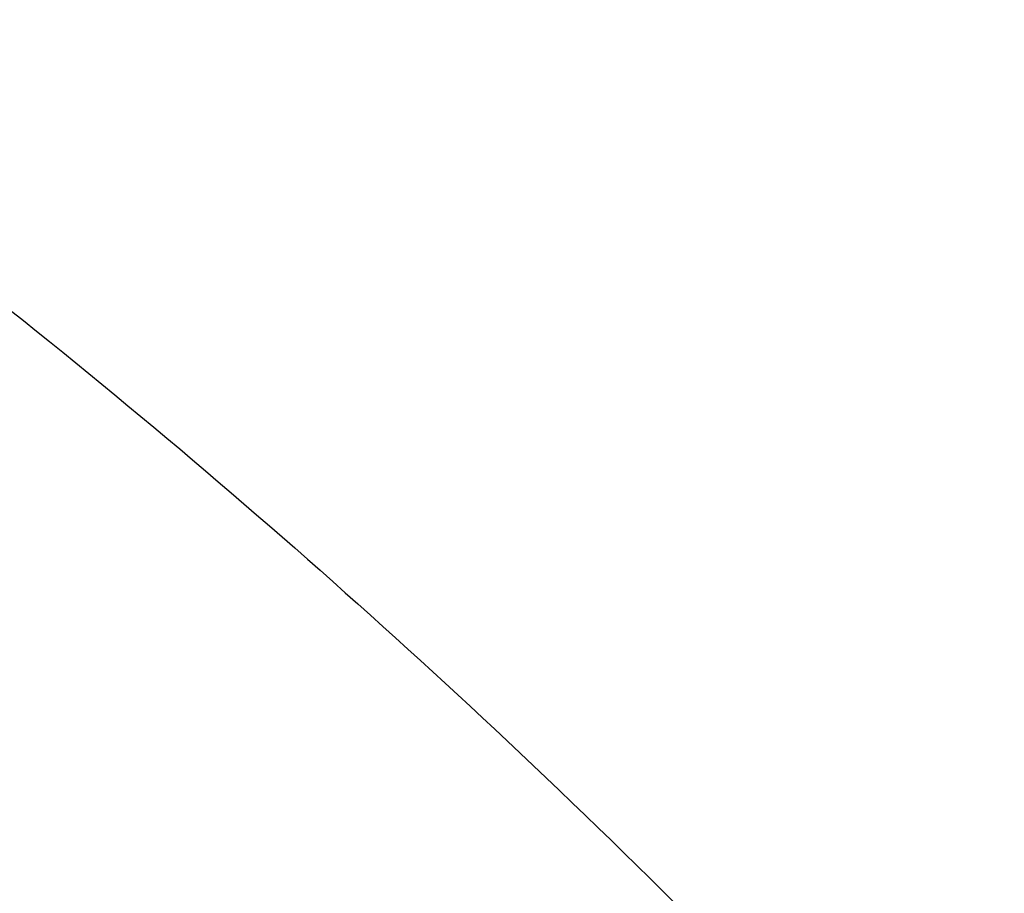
# Model space of a CAD drawing. Header units: millimetres. Extents: x 146 to 697, y 409 to 764.
# Tile 147 of 162: x 616.64 to 618.49, y 650.49 to 652.13. Entities that reach past the tile are written whole.
import ezdxf

# ---------------------------------------------------------------- set-up
doc = ezdxf.new("R2010")
doc.units = ezdxf.units.MM
doc.header["$LTSCALE"] = 65.395
doc.layers.get('0').update_dxf_attribs({"linetype": 'CONTINUOUS'})
doc.layers.add('SP223_018_00_new_view_4_BL38', color=7, linetype='CONTINUOUS')
doc.layers.add('SP223_021_00_new_view_4_BL33', color=7, linetype='CONTINUOUS')

# ---------------------------------------------------------------- blocks, each defined once
blk = doc.blocks.new('TC-9820353_3D')
at = {"layer": 'SP223_018_00_new_view_4_BL38', "color": 9, "linetype": 'Continuous'}
blk.add_open_spline([(14.5846, 8.5001), (14.0167, 9.51), (12.7884, 11.435), (10.6732, 14.0224), (8.3767, 16.1927), (6.7022, 17.3623), (5.8544, 17.845)], degree=3, knots=[0, 0, 0, 0, 0.268863, 0.528528, 0.773608, 1, 1, 1, 1], dxfattribs=at)
at = {"layer": 'SP223_018_00_new_view_4_BL38', "color": 7, "linetype": 'Continuous'}
blk.add_open_spline([(5.986, 12.0628), (6.5381, 11.6748), (7.617, 10.7816), (9.083, 9.2041), (10.4121, 7.3883), (11.5613, 5.3928), (12.4941, 3.2816), (13.1802, 1.1223), (13.5978, -1.0153), (13.6913, -2.4319), (13.6844, -3.1175)], degree=3, knots=[0, 0, 0, 0, 0.115012, 0.2378, 0.366231, 0.497747, 0.629572, 0.758908, 0.883131, 1, 1, 1, 1], dxfattribs=at)
at = {"layer": 'SP223_021_00_new_view_4_BL33', "color": 7, "linetype": 'Continuous'}
blk.add_open_spline([(3.2459, 10.4902), (3.4608, 10.596), (3.9267, 10.7585), (4.6805, 10.8345), (5.4776, 10.7465), (6.6175, 10.4032), (8.0543, 9.5594), (9.6185, 8.078), (10.9815, 6.2001), (12.0394, 4.0675), (12.7126, 1.844), (12.879, 0.3312), (12.8717, -0.3941)], degree=3, knots=[0, 0, 0, 0, 0.043638, 0.088845, 0.13692, 0.188739, 0.304698, 0.436303, 0.57876, 0.725156, 0.867887, 1, 1, 1, 1], dxfattribs=at)

msp = doc.modelspace()

# ---------------------------------------------------------------- block references
msp.add_blockref('TC-9820353_3D', (610, 640))

doc.saveas('drawing.dxf')
